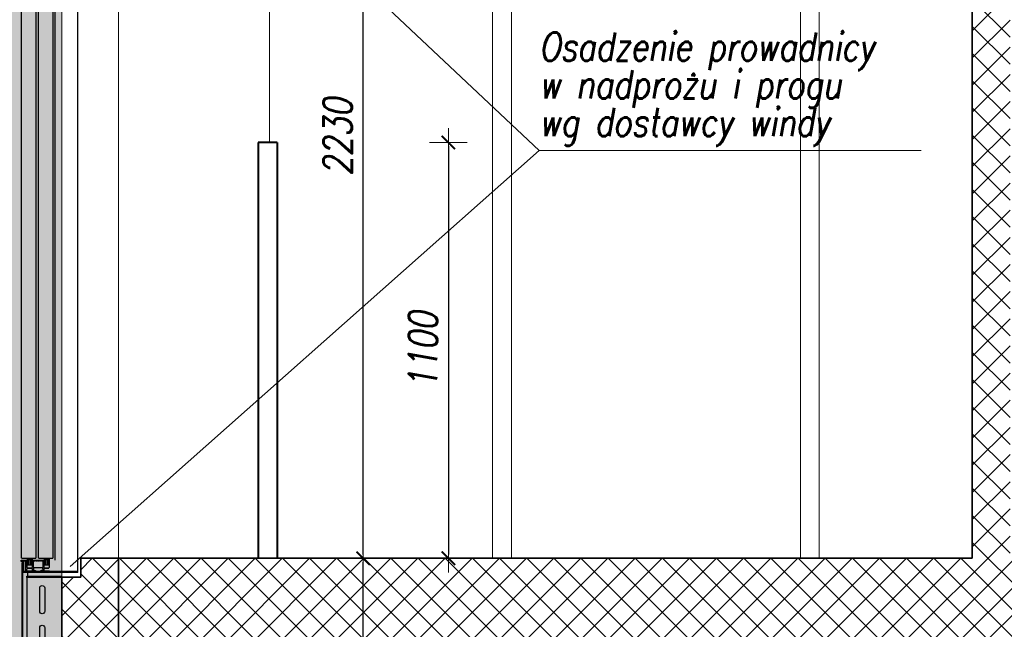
# Model space of a CAD drawing. Header units: millimetres. Extents: x 558 to 31258, y -5755 to 11028.
# Tile 51 of 58: x 29053 to 29314, y 10161 to 10322. Entities that reach past the tile are written whole.
import ezdxf
from ezdxf.enums import TextEntityAlignment as Align

# ---------------------------------------------------------------- set-up
doc = ezdxf.new("R2010")
doc.units = ezdxf.units.MM
doc.layers.add('K_Dzwig', color=10, linetype='Continuous')
for name, color, linetype, lineweight in [('K_Grube', 4, 'Continuous', 35), ('K_Kreskowanie', 8, 'Continuous', 5), ('K_Naroznik', 160, 'Continuous', 40), ('K_Opis_zmienny', 2, 'Continuous', 13), ('K_Stolarka', 3, 'Continuous', 15), ('K_Widokowe', 6, 'Continuous', 13), ('K_Wyburzenia', 8, 'Continuous', 5), ('K_Wymiarowanie', 84, 'Continuous', 13)]:
    doc.layers.add(name, color=color, linetype=linetype, lineweight=lineweight)
doc.styles.add('Zwykły 50', font='romans.shx', dxfattribs={"width": 0.8, "oblique": 10, "height": 7.5})
doc.dimstyles.new('Skala_50', dxfattribs={"dimtxt": 7.5, "dimasz": 1, "dimexe": 1.25, "dimexo": 0.625, "dimgap": 3, "dimtad": 1, "dimdec": 1, "dimlfac": 10, "dimrnd": 0.5, "dimdsep": 46, "dimtxsty": 'Zwykły 50', "dimblk": 'Wymiar', "dimcen": 2.5, "dimse1": 1, "dimse2": 1, "dimazin": 0, "dimtfac": 1, "dimtdec": 1, "dimtix": 1, "dimtmove": 0, "dimatfit": 3, "dimfxl": 1, "dimtfill": 1, "dimarcsym": 0})
pattern_1 = [(45, (-181.491, 0), (-3.59210245, 3.59210245), []), (135, (-181.491, 0), (-3.59210245, -3.59210245), [])]

# ---------------------------------------------------------------- blocks, each defined once
blk = doc.blocks.new('hbrt')
at = {"layer": 'K_Dzwig'}
for p, q in [((18815.22, -20346.89), (18815.22, -20138.94)), ((18821.22, -20343.59), (18821.22, -20138.97)), ((18821.75, -20343.09), (18821.75, -20139.09)), ((18825.65, -20343.09), (18825.65, -20139.08)), ((18826.25, -20343.09), (18826.25, -20139.09)), ((18830.15, -20343.09), (18830.15, -20142.29)), ((18825.53, -20343.09), (18821.87, -20343.09)), ((18822.8, -20343.09), (18822.8, -20343.49)), ((18822.8, -20343.49), (18823.4, -20343.49)), ((18822.92, -20343.49), (18822.92, -20343.54)), ((18823.4, -20343.49), (18823.44, -20343.49)), ((18823.44, -20343.49), (18824.07, -20343.49)), ((18823.96, -20343.54), (18823.96, -20343.49)), ((18824.07, -20343.49), (18824.07, -20343.09)), ((18825.53, -20343.09), (18825.65, -20343.09)), ((18830.03, -20343.09), (18826.37, -20343.09)), ((18827.3, -20343.09), (18827.3, -20343.49)), ((18827.3, -20343.49), (18827.94, -20343.49)), ((18827.42, -20343.49), (18827.42, -20343.54)), ((18827.94, -20343.49), (18828.57, -20343.49)), ((18828.46, -20343.54), (18828.46, -20343.49)), ((18828.57, -20343.49), (18828.57, -20343.09)), ((18830.03, -20343.09), (18830.15, -20343.09)), ((18822.73, -20345.49), (18822.73, -20343.59)), ((18822.73, -20344.94), (18822.8, -20344.94)), ((18822.88, -20345.64), (18822.73, -20345.49)), ((18822.8, -20343.54), (18822.93, -20343.54)), ((18822.8, -20344.94), (18822.93, -20344.94)), ((18824.06, -20345.64), (18822.88, -20345.64)), ((18822.88, -20345.79), (18824.16, -20345.79)), ((18822.93, -20344.94), (18822.93, -20343.54)), ((18822.93, -20343.54), (18822.99, -20343.54)), ((18822.93, -20344.94), (18822.99, -20344.94)), ((18822.99, -20344.94), (18822.99, -20343.54)), ((18822.99, -20343.54), (18823.25, -20343.54)), ((18822.99, -20344.94), (18823.25, -20344.94)), ((18823.25, -20343.54), (18823.28, -20343.54)), ((18823.25, -20344.94), (18823.28, -20344.94)), ((18823.28, -20343.54), (18823.28, -20344.94)), ((18823.28, -20343.54), (18823.44, -20343.54)), ((18823.28, -20344.94), (18823.44, -20344.94)), ((18823.44, -20343.54), (18823.6, -20343.54)), ((18823.44, -20344.94), (18823.6, -20344.94)), ((18823.6, -20344.94), (18823.6, -20343.54)), ((18823.6, -20343.54), (18823.62, -20343.54)), ((18823.6, -20344.94), (18823.62, -20344.94)), ((18823.62, -20343.54), (18823.89, -20343.54)), ((18823.62, -20344.94), (18823.89, -20344.94)), ((18823.89, -20344.94), (18823.89, -20343.54)), ((18823.89, -20343.54), (18823.94, -20343.54)), ((18823.89, -20344.94), (18823.94, -20344.94)), ((18823.94, -20343.54), (18823.94, -20344.94)), ((18823.94, -20343.54), (18824.08, -20343.54)), ((18823.94, -20344.94), (18824.08, -20344.94)), ((18824.21, -20345.49), (18824.06, -20345.64)), ((18824.08, -20343.54), (18824.21, -20343.54)), ((18824.08, -20344.94), (18824.21, -20344.94)), ((18824.21, -20343.59), (18824.21, -20343.54)), ((18824.21, -20343.59), (18824.21, -20345.49)), ((18824.67, -20343.59), (18824.21, -20343.59)), ((18824.21, -20345.84), (18824.21, -20346.39)), ((18824.36, -20345.31), (18824.36, -20343.84)), ((18824.36, -20345.91), (18824.61, -20345.66)), ((18824.36, -20346.44), (18824.36, -20345.91)), ((18824.46, -20343.74), (18824.58, -20343.74)), ((18826.88, -20345.51), (18824.56, -20345.51)), ((18824.58, -20343.74), (18824.63, -20343.84)), ((18824.61, -20345.66), (18826.83, -20345.66)), ((18824.63, -20343.84), (18824.81, -20343.84)), ((18824.72, -20343.69), (18824.67, -20343.59)), ((18824.77, -20343.59), (18824.72, -20343.69)), ((18825.17, -20343.59), (18824.77, -20343.59)), ((18824.81, -20343.84), (18824.86, -20343.74)), ((18824.86, -20343.74), (18825.08, -20343.74)), ((18825.08, -20343.74), (18825.13, -20343.84)), ((18825.13, -20343.84), (18825.31, -20343.84)), ((18825.22, -20343.69), (18825.17, -20343.59)), ((18825.27, -20343.59), (18825.22, -20343.69)), ((18825.67, -20343.59), (18825.27, -20343.59)), ((18825.31, -20343.84), (18825.36, -20343.74)), ((18825.36, -20343.74), (18825.58, -20343.74)), ((18825.58, -20343.74), (18825.63, -20343.84)), ((18825.63, -20343.84), (18825.81, -20343.84)), ((18825.72, -20343.69), (18825.67, -20343.59)), ((18825.77, -20343.59), (18825.72, -20343.69)), ((18826.17, -20343.59), (18825.77, -20343.59)), ((18825.81, -20343.84), (18825.86, -20343.74)), ((18825.86, -20343.74), (18826.08, -20343.74)), ((18826.08, -20343.74), (18826.13, -20343.84)), ((18826.13, -20343.84), (18826.31, -20343.84)), ((18826.22, -20343.69), (18826.17, -20343.59)), ((18826.27, -20343.59), (18826.22, -20343.69)), ((18826.67, -20343.59), (18826.27, -20343.59)), ((18826.31, -20343.84), (18826.36, -20343.74)), ((18826.36, -20343.74), (18826.58, -20343.74)), ((18826.58, -20343.74), (18826.63, -20343.84)), ((18826.63, -20343.84), (18826.81, -20343.84)), ((18826.72, -20343.69), (18826.67, -20343.59)), ((18826.77, -20343.59), (18826.72, -20343.69)), ((18827.23, -20343.59), (18826.77, -20343.59)), ((18826.81, -20343.84), (18826.86, -20343.74)), ((18826.83, -20345.66), (18827.08, -20345.91)), ((18826.86, -20343.74), (18826.98, -20343.74)), ((18827.08, -20343.84), (18827.08, -20345.31)), ((18827.08, -20345.91), (18827.08, -20346.44)), ((18827.16, -20343.54), (18827.16, -20343.59)), ((18827.16, -20343.54), (18827.3, -20343.54)), ((18827.23, -20345.49), (18827.23, -20343.59)), ((18827.23, -20344.94), (18827.3, -20344.94)), ((18827.38, -20345.64), (18827.23, -20345.49)), ((18827.23, -20346.39), (18827.23, -20345.84)), ((18827.28, -20345.79), (18828.56, -20345.79)), ((18827.3, -20343.54), (18827.43, -20343.54)), ((18827.3, -20344.94), (18827.43, -20344.94)), ((18828.56, -20345.64), (18827.38, -20345.64)), ((18827.43, -20344.94), (18827.43, -20343.54)), ((18827.43, -20343.54), (18827.49, -20343.54)), ((18827.43, -20344.94), (18827.49, -20344.94)), ((18827.49, -20344.94), (18827.49, -20343.54)), ((18827.49, -20343.54), (18827.75, -20343.54)), ((18827.49, -20344.94), (18827.75, -20344.94)), ((18827.75, -20343.54), (18827.78, -20343.54)), ((18827.75, -20344.94), (18827.78, -20344.94)), ((18827.78, -20343.54), (18827.78, -20344.94)), ((18827.78, -20343.54), (18827.94, -20343.54)), ((18827.78, -20344.94), (18827.94, -20344.94)), ((18827.94, -20343.54), (18828.1, -20343.54)), ((18827.94, -20344.94), (18828.1, -20344.94)), ((18828.1, -20344.94), (18828.1, -20343.54)), ((18828.1, -20343.54), (18828.12, -20343.54)), ((18828.1, -20344.94), (18828.12, -20344.94)), ((18828.12, -20343.54), (18828.39, -20343.54)), ((18828.12, -20344.94), (18828.39, -20344.94)), ((18828.39, -20344.94), (18828.39, -20343.54)), ((18828.39, -20343.54), (18828.44, -20343.54)), ((18828.39, -20344.94), (18828.44, -20344.94)), ((18828.44, -20343.54), (18828.44, -20344.94)), ((18828.44, -20343.54), (18828.58, -20343.54)), ((18828.44, -20344.94), (18828.58, -20344.94)), ((18828.71, -20345.49), (18828.56, -20345.64)), ((18828.56, -20345.79), (18828.81, -20346.04)), ((18828.58, -20343.54), (18828.71, -20343.54)), ((18828.58, -20344.94), (18828.71, -20344.94)), ((18828.71, -20343.59), (18828.71, -20343.54)), ((18828.71, -20343.59), (18828.71, -20345.49)), ((18829.16, -20343.59), (18828.71, -20343.59)), ((18828.81, -20346.04), (18828.81, -20346.39)), ((18828.96, -20346.59), (18828.96, -20343.94)), ((18829.06, -20343.84), (18829.25, -20343.84)), ((18829.21, -20343.69), (18829.16, -20343.59)), ((18829.26, -20343.59), (18829.21, -20343.69)), ((18829.25, -20343.84), (18829.3, -20343.74)), ((18829.67, -20343.59), (18829.26, -20343.59)), ((18829.3, -20343.74), (18829.53, -20343.74)), ((18829.52, -20343.99), (18829.82, -20343.99)), ((18829.52, -20346.59), (18829.52, -20343.99)), ((18829.53, -20343.74), (18829.58, -20343.84)), ((18829.58, -20343.84), (18829.87, -20343.84)), ((18829.72, -20343.69), (18829.67, -20343.59)), ((18829.77, -20343.59), (18829.72, -20343.69)), ((18830.22, -20343.59), (18829.77, -20343.59)), ((18829.82, -20346.59), (18829.82, -20343.99)), ((18829.82, -20344.19), (18829.92, -20344.19)), ((18829.82, -20370.69), (18829.82, -20344.19)), ((18829.92, -20343.89), (18829.92, -20343.99)), ((18829.92, -20343.99), (18830.22, -20343.99)), ((18829.92, -20370.69), (18829.92, -20344.19)), ((18830.22, -20343.99), (18830.22, -20343.59)), ((18815.22, -20346.59), (18829.52, -20346.59)), ((18815.22, -20346.89), (18829.52, -20346.89)), ((18828.47, -20347.79), (18819.44, -20347.79)), ((18819.44, -20350.64), (18819.44, -20347.79)), ((18819.44, -20348.22), (18828.75, -20348.22)), ((18822.48, -20346.59), (18825.2, -20346.59)), ((18824.16, -20346.44), (18822.68, -20346.44)), ((18824.67, -20346.44), (18824.36, -20346.44)), ((18824.67, -20346.24), (18824.67, -20346.44)), ((18824.82, -20346.24), (18824.67, -20346.24)), ((18824.82, -20346.39), (18824.82, -20346.24)), ((18825.2, -20346.39), (18824.82, -20346.39)), ((18825.2, -20346.59), (18825.2, -20346.39)), ((18826.25, -20346.39), (18826.25, -20346.59)), ((18826.62, -20346.39), (18826.25, -20346.39)), ((18826.25, -20346.59), (18828.96, -20346.59)), ((18826.62, -20346.24), (18826.62, -20346.39)), ((18826.77, -20346.24), (18826.62, -20346.24)), ((18826.77, -20346.44), (18826.77, -20346.24)), ((18827.08, -20346.44), (18826.77, -20346.44)), ((18828.76, -20346.44), (18827.28, -20346.44)), ((18828.47, -20347.79), (18828.47, -20346.89)), ((18828.75, -20347.79), (18828.47, -20347.79)), ((18828.75, -20348.22), (18828.75, -20369.39)), ((18824, -20350.94), (18824, -20357.14)), ((18825.3, -20357.14), (18825.3, -20350.94)), ((18824, -20361.44), (18824, -20367.64)), ((18825.3, -20367.64), (18825.3, -20361.44))]:
    blk.add_line(p, q, dxfattribs=at)
for centre, radius, start, end in [((18824.16, -20345.84), 0.05, 0, 90), ((18824.46, -20343.84), 0.1, 90, 180), ((18824.56, -20345.31), 0.2, 180, 270), ((18826.88, -20345.31), 0.2, 270, 0), ((18826.98, -20343.84), 0.1, 0, 90), ((18827.28, -20345.84), 0.05, 90, 180), ((18829.06, -20343.94), 0.1, 90, 180), ((18829.87, -20343.89), 0.05, 0, 90), ((18824.16, -20346.39), 0.05, 270, 0), ((18827.28, -20346.39), 0.05, 180, 270), ((18828.76, -20346.39), 0.05, 270, 0), ((18829.52, -20346.59), 0.3, 270, 0), ((18824.65, -20350.94), 0.65, 0, 180), ((18824.65, -20357.14), 0.65, 180, 0), ((18824.65, -20361.44), 0.65, 0, 180)]:
    blk.add_arc(centre, radius, start, end, dxfattribs=at)
blk.add_open_spline([(18828.75, -20348.22), (18828.75, -20348.16), (18828.75, -20348.05), (18828.75, -20347.91), (18828.75, -20347.81), (18828.75, -20347.8), (18828.75, -20347.79)], degree=3, dxfattribs=at)
blk = doc.blocks.new('Wymiar')
for p, q in [((0, -5), (0, 5)), ((-3.75, 0), (3.75, 0))]:
    blk.add_line(p, q)
at = {"const_width": 0.5}
blk.add_lwpolyline([(-1.77, -1.77), (1.77, 1.77)], dxfattribs=at)
blk = doc.blocks.new('*D821')
at = {"layer": 'Defpoints', "color": 0}
for p in [(29020.09, 10180), (29069.52, 10180), (29079.52, 9830)]:
    blk.add_point(p, dxfattribs=at)
at = {"layer": 'K_Wymiarowanie', "color": 0, "lineweight": -2, "ltscale": 5}
blk.add_line((29020.09, 9831), (29020.09, 10179), dxfattribs=at)
at = {"layer": 'K_Wymiarowanie', "color": 0, "linetype": 'ByBlock', "lineweight": -2}
for p, rotation in [((29020.09, 10180), 90), ((29020.09, 9830), 270)]:
    blk.add_blockref('Wymiar', p, dxfattribs=dict(at, rotation=rotation))
at = {"layer": 'K_Wymiarowanie', "color": 0, "ltscale": 5, "insert": (29013.34, 10005), "char_height": 7.5, "attachment_point": 5, "rotation": 90, "style": 'Zwykły 50', "bg_fill": 3, "box_fill_scale": 1.1, "bg_fill_color": 256, "bg_fill_true_color": 13158600, "bg_fill_transparency": 0}
blk.add_mtext('3500', dxfattribs=at)
blk = doc.blocks.new('*D822')
at = {"layer": 'Defpoints', "color": 0}
for p in [(29020.09, 10577), (29064.52, 10577), (29069.52, 10180)]:
    blk.add_point(p, dxfattribs=at)
at = {"layer": 'K_Wymiarowanie', "color": 0, "lineweight": -2, "ltscale": 5}
blk.add_line((29020.09, 10181), (29020.09, 10576), dxfattribs=at)
at = {"layer": 'K_Wymiarowanie', "color": 0, "linetype": 'ByBlock', "lineweight": -2}
for p, rotation in [((29020.09, 10577), 90), ((29020.09, 10180), 270)]:
    blk.add_blockref('Wymiar', p, dxfattribs=dict(at, rotation=rotation))
at = {"layer": 'K_Wymiarowanie', "color": 0, "ltscale": 5, "insert": (29013.34, 10331.35), "char_height": 7.5, "attachment_point": 5, "rotation": 90, "style": 'Zwykły 50', "bg_fill": 3, "box_fill_scale": 1.1, "bg_fill_color": 256, "bg_fill_true_color": 13158600, "bg_fill_transparency": 0}
blk.add_mtext('3970', dxfattribs=at)
blk = doc.blocks.new('*D831')
at = {"layer": 'Defpoints', "color": 0}
for p in [(29129.64, 10180), (29144.28, 10180), (29129.64, 10118)]:
    blk.add_point(p, dxfattribs=at)
at = {"layer": 'K_Wymiarowanie', "color": 0, "lineweight": -2, "ltscale": 5}
blk.add_line((29144.28, 10119), (29144.28, 10179), dxfattribs=at)
at = {"layer": 'K_Wymiarowanie', "color": 0, "linetype": 'ByBlock', "lineweight": -2}
for p, rotation in [((29144.28, 10180), 90), ((29144.28, 10118), 270)]:
    blk.add_blockref('Wymiar', p, dxfattribs=dict(at, rotation=rotation))
at = {"layer": 'K_Wymiarowanie', "color": 0, "ltscale": 5, "insert": (29137.53, 10149), "char_height": 7.5, "attachment_point": 5, "rotation": 90, "style": 'Zwykły 50', "bg_fill": 3, "box_fill_scale": 1.1, "bg_fill_color": 256, "bg_fill_true_color": 13158600, "bg_fill_transparency": 0}
blk.add_mtext('620', dxfattribs=at)
blk = doc.blocks.new('*D832')
at = {"layer": 'Defpoints', "color": 0}
for p in [(29079.52, 10403), (29144.28, 10403), (29129.64, 10180)]:
    blk.add_point(p, dxfattribs=at)
at = {"layer": 'K_Wymiarowanie', "color": 0, "lineweight": -2, "ltscale": 5}
blk.add_line((29144.28, 10181), (29144.28, 10402), dxfattribs=at)
at = {"layer": 'K_Wymiarowanie', "color": 0, "linetype": 'ByBlock', "lineweight": -2}
for p, rotation in [((29144.28, 10403), 90), ((29144.28, 10180), 270)]:
    blk.add_blockref('Wymiar', p, dxfattribs=dict(at, rotation=rotation))
at = {"layer": 'K_Wymiarowanie', "color": 0, "ltscale": 5, "insert": (29137.53, 10291.5), "char_height": 7.5, "attachment_point": 5, "rotation": 90, "style": 'Zwykły 50', "bg_fill": 3, "box_fill_scale": 1.1, "bg_fill_color": 256, "bg_fill_true_color": 13158600, "bg_fill_transparency": 0}
blk.add_mtext('2230', dxfattribs=at)
blk = doc.blocks.new('*D852')
at = {"layer": 'Defpoints', "color": 0}
for p in [(29121.52, 10290), (29127.89, 10180), (29166.84, 10180)]:
    blk.add_point(p, dxfattribs=at)
at = {"layer": 'K_Wymiarowanie', "color": 0, "lineweight": -2}
blk.add_line((29166.84, 10289), (29166.84, 10181), dxfattribs=at)
at = {"layer": 'K_Wymiarowanie', "color": 0, "linetype": 'ByBlock', "lineweight": -2}
for p, rotation in [((29166.84, 10290), 90), ((29166.84, 10180), 270)]:
    blk.add_blockref('Wymiar', p, dxfattribs=dict(at, rotation=rotation))
at = {"layer": 'K_Wymiarowanie', "color": 0, "ltscale": 5, "insert": (29160.09, 10235), "char_height": 7.5, "attachment_point": 5, "rotation": 90, "style": 'Zwykły 50', "bg_fill": 3, "box_fill_scale": 1.1, "bg_fill_color": 256, "bg_fill_true_color": 13158600, "bg_fill_transparency": 0}
blk.add_mtext('1100', dxfattribs=at)

msp = doc.modelspace()

# ---------------------------------------------------------------- hatches: boundary and pattern name
at = {"layer": 'K_Kreskowanie', "ltscale": 5}
h = msp.add_hatch(dxfattribs=at)
h.set_pattern_fill('ANSI37', color=256, scale=1.6)
h.set_pattern_definition(pattern_1)
h.paths.add_polyline_path([(29116.52, 9802.004), (29405.52, 9802.004), (29405.52, 9830.004), (29325.52, 9830.004), (29325.52, 10156.004), (29405.52, 10156.004), (29405.52, 10180.004), (29315.52, 10180.004), (29315.52, 10507.004), (29405.52, 10507.004), (29405.52, 10527.004), (29079.52, 10527.004), (29079.52, 10484.004), (29119.52, 10484.004), (29119.52, 10507.004), (29305.52, 10507.004), (29305.52, 10180.004), (29079.52, 10180.004), (29079.52, 10137.004), (29119.52, 10137.004), (29119.52, 10156.004), (29315.52, 10156.004), (29315.52, 9830.004), (29079.52, 9830.004), (29079.52, 9787.004), (29116.52, 9787.004), (29116.52, 9802.004)], is_closed=False)
h = msp.add_hatch(dxfattribs=at)
h.set_pattern_fill('ANSI37', color=256, scale=1.6)
h.set_pattern_definition(pattern_1)
h.paths.add_polyline_path([(29079.52, 10180.004), (29069.52, 10180.004), (29069.52, 10175.004), (29064.52, 10175.004), (29064.52, 10035.004), (29079.52, 10035.004), (29079.52, 10180.004)], is_closed=False)
at = {"layer": 'K_Wyburzenia'}
h = msp.add_hatch(dxfattribs=at)
h.set_pattern_fill('AR-CONC', color=256, scale=0.05)
h.set_pattern_definition([(50, (21592.657, 12065.275), (9.1092334, -0.796954), [0.9525, -10.4775]), (355, (21592.657, 12065.275), (-1.762171, 9.552842), [0.762, -8.382029]), (100.45144, (21593.416, 12065.209), (7.347062, 8.755888), [0.8095, -8.904512]), (46.1842, (21592.657, 12067.815), (13.553952, -2.102116), [1.42875, -15.71625]), (96.63556, (21593.787, 12067.64), (11.870207, 12.371306), [1.21425, -13.35678]), (351.18415, (21592.657, 12067.815), (11.870207, 12.371306), [1.142998, -12.572987]), (21, (21593.927, 12067.18), (7.5807196, -5.11326), [0.9525, -10.4775]), (326, (21593.927, 12067.18), (3.090101, 9.209398), [0.762, -8.382]), (71.45145, (21594.559, 12066.754), (10.670821, 4.096138), [0.8095, -8.904497]), (37.5, (21592.6573, 12065.2752), (0.1544302, 4.227752), [0, -8.2804, 0, -8.509, 0, -8.41375]), (7.5, (21592.6573, 12065.275), (3.340983, 5.0090287), [0, -4.8514, 0, -8.0899, 0, -3.20675]), (327.5, (21589.8252, 12065.2752), (6.7795298, -0.2864372), [0, -3.175, 0, -9.906, 0, -13.1445]), (317.5, (21588.555, 12065.275), (7.406459, 1.2713246), [0, -4.1275, 0, -6.5786, 0, -9.3345])])
h.paths.add_polyline_path([(28832.52, 10577.004), (28832.52, 9097.004), (29064.52, 9097.004), (29064.52, 10577.004), (28832.52, 10577.004)], is_closed=False)

# ---------------------------------------------------------------- linework, layer by layer
at = {"layer": 'K_Grube', "ltscale": 5}
for p, q in [((29305.52, 10180.004), (29305.52, 10507.004)), ((29305.52, 10180.004), (29069.52, 10180.004)), ((29069.52, 10175.004), (29069.52, 10180.004)), ((29079.52, 10118.004), (29079.52, 10180.004)), ((29064.52, 10035.004), (29064.52, 10175.004)), ((29069.52, 10175.004), (29064.52, 10175.004))]:
    msp.add_line(p, q, dxfattribs=at)
at = {"layer": 'K_Naroznik'}
for p, q in [((29121.52, 10290.004), (29116.52, 10290.004)), ((29116.52, 10290.004), (29116.52, 10180.004)), ((29121.52, 10290.004), (29121.52, 10180.004))]:
    msp.add_line(p, q, dxfattribs=at)
at = {"layer": 'K_Opis_zmienny'}
for p, q in [((29064.52, 10406.76), (29190.858, 10287.869)), ((29066.718, 10177.845), (29190.858, 10287.869)), ((29190.858, 10287.869), (29291.949, 10287.869))]:
    msp.add_line(p, q, dxfattribs=at)
at = {"layer": 'K_Stolarka', "ltscale": 5}
for p, q in [((29178.52, 10180.004), (29178.52, 10380.004)), ((29265.02, 10180.004), (29265.02, 10380.004)), ((29183.52, 10180.004), (29183.52, 10375.004)), ((29260.02, 10180.004), (29260.02, 10375.004))]:
    msp.add_line(p, q, dxfattribs=at)
at = {"layer": 'K_Widokowe', "color": 10, "ltscale": 5}
for p, q in [((29119.52, 10467.004), (29119.52, 10290.004)), ((29064.52, 10403.004), (29064.52, 10175.004)), ((29079.52, 10403.004), (29079.52, 10180.004))]:
    msp.add_line(p, q, dxfattribs=at)

# ---------------------------------------------------------------- block references
at = {"layer": 'K_Wymiarowanie', "xscale": -1}
msp.add_blockref('hbrt', (47883.961, 30523.095), dxfattribs=at)

# ---------------------------------------------------------------- texts
at = {"layer": 'K_Opis_zmienny', "style": 'Zwykły 50', "oblique": 10, "width": 0.8}
for s, p in [('Osadzenie prowadnicy', (29190.858, 10315.369)), ('w nadprożu i progu', (29190.858, 10305.369)), ('wg dostawcy windy', (29190.858, 10295.369))]:
    msp.add_text(s, height=7.5, dxfattribs=at).set_placement(p, align=Align.MIDDLE_LEFT)

# ---------------------------------------------------------------- next in the draw order: dimensions: what is measured, and where the dimension line sits
at = {"layer": 'K_Wymiarowanie', "ltscale": 5}
for base, p1, p2, picture, middle in [((29020.089, 10180.004), (29079.52, 9830.004), (29069.52, 10180.004), '*D821', (29013.339, 10005.004)), ((29144.282, 10180.004), (29129.638, 10118.004), (29129.638, 10180.004), '*D831', (29137.532, 10149.004))]:
    dim = msp.add_linear_dim(base=base, p1=p1, p2=p2, angle=90, dimstyle='Skala_50', override={"dimtmove": 1}, dxfattribs=at)
    dim.commit()
    dim.dimension.update_dxf_attribs({"geometry": picture, "text_midpoint": middle})

# ---------------------------------------------------------------- next in the draw order: dimensions: what is measured, and where the dimension line sits
dim = msp.add_linear_dim(base=(29020.089, 10577.004), p1=(29069.52, 10180.004), p2=(29064.52, 10577.004), angle=90, dimstyle='Skala_50', override={"dimtmove": 1}, dxfattribs=at)
dim.commit()
dim.dimension.update_dxf_attribs({"geometry": '*D822', "text_midpoint": (29020.089, 10331.348), "dimtype": 160})
dim = msp.add_linear_dim(base=(29144.282, 10403.004), p1=(29129.638, 10180.004), p2=(29079.52, 10403.004), angle=90, dimstyle='Skala_50', override={"dimtmove": 1}, dxfattribs=at)
dim.commit()
dim.dimension.update_dxf_attribs({"geometry": '*D832', "text_midpoint": (29137.532, 10291.504)})

# ---------------------------------------------------------------- next in the draw order: dimensions: what is measured, and where the dimension line sits
at = {"layer": 'K_Wymiarowanie'}
dim = msp.add_linear_dim(base=(29166.845, 10180.004), p1=(29121.52, 10290.004), p2=(29127.886, 10180.004), angle=90, dimstyle='Skala_50', dxfattribs=at)
dim.commit()
dim.dimension.update_dxf_attribs({"geometry": '*D852', "text_midpoint": (29160.095, 10235.004)})

doc.saveas('drawing.dxf')
